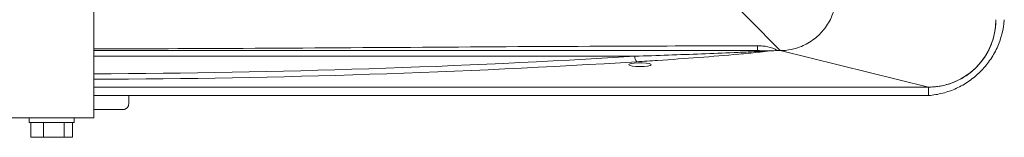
# Model space of a CAD drawing. Header units: millimetres. Extents: x -96593 to 66336, y -23969 to 7139.
# Tile 74 of 256: x -89872.53 to -89842.66, y -5283.49 to -5279.93. Entities that reach past the tile are written whole.
import ezdxf

# ---------------------------------------------------------------- set-up
doc = ezdxf.new("R2010")
doc.units = ezdxf.units.MM
doc.layers.add('mm_punktwstawienia', color=1, linetype='Continuous', lineweight=50)

# ---------------------------------------------------------------- blocks, each defined once
blk = doc.blocks.new('W_Z_TYLU')
at = {"color": 7, "linetype": 'Continuous', "lineweight": 13}
for p, q in [((315.888, 455.768), (315.888, 448.051)), ((335.201, 450.251), (315.888, 450.251)), ((340.388, 450.451), (340.282, 450.451)), ((345.688, 449.151), (340.388, 450.451)), ((335.466, 450.011), (335.31, 450.011)), ((345.688, 449.151), (315.888, 449.151)), ((345.688, 449.151), (345.688, 448.851)), ((317.138, 448.851), (315.888, 448.851)), ((317.138, 448.851), (317.138, 448.551)), ((316.938, 448.351), (315.888, 448.351)), ((312.888, 448.051), (315.888, 448.051)), ((313.588, 448.051), (313.588, 447.891)), ((315.188, 447.891), (313.588, 447.891)), ((313.643, 447.361), (313.643, 447.891)), ((314.092, 447.361), (314.092, 447.891)), ((314.838, 447.361), (314.838, 447.891)), ((315.133, 447.361), (315.133, 447.891)), ((315.188, 447.891), (315.188, 448.051)), ((314.092, 447.361), (313.643, 447.361)), ((314.838, 447.361), (314.092, 447.361)), ((315.133, 447.361), (314.838, 447.361))]:
    blk.add_line(p, q, dxfattribs=at)
at = {"color": 7, "linetype": 'Continuous', "lineweight": 13, "flags": 128}
blk.add_lwpolyline([(331.93, 459.039), (332.915, 458.039), (333.926, 457.013), (334.961, 455.962), (336.017, 454.89), (337.09, 453.8), (338.179, 452.694), (339.279, 451.577), (340.388, 450.451)], dxfattribs=at)
at = {"color": 7, "linetype": 'Continuous', "lineweight": 13}
for centre, radius, start, end in [((345.688, 451.551), 2.4, 270, 0), ((315.138, 450.584), 24.445, 359.6898, 0.0903), ((335.452, 450.231), 0.252, 175.3164, 224.6418)]:
    blk.add_arc(centre, radius, start, end, dxfattribs=at)
for centre, major_axis, ratio, start_param, end_param in [((314.388, 459.079), (58, 0), 0.16306, 4.738254, 5.079424), ((314.388, 458.882), (58.2, 0), 0.1625, 4.738165, 5.079424), ((335.388, 449.948), (0.4, 0), 0.1625, 1.767228, 7.65755)]:
    blk.add_ellipse(centre, major_axis=major_axis, ratio=ratio, start_param=start_param, end_param=end_param, dxfattribs=at)
for points, knots in [([(342.388, 452.451), (342.388, 452.19), (342.3, 451.749), (342.076, 451.364), (341.966, 451.223)], [0, 0, 0, 0, 0.25, 0.4211761, 0.4211761, 0.4211761, 0.4211761]), ([(341.966, 451.223), (341.915, 451.158), (341.806, 451.034), (341.682, 450.924), (341.616, 450.873)], [0.4211761, 0.4211761, 0.4211761, 0.4211761, 0.5, 0.5788236, 0.5788236, 0.5788236, 0.5788236]), ([(348.388, 451.551), (348.363, 451.207), (348.23, 450.697), (347.877, 450.087), (347.54, 449.688), (347.133, 449.35), (346.683, 449.093), (346.192, 448.919), (345.858, 448.864), (345.688, 448.851)], [0, 0, 0, 0, 0.25, 0.375, 0.5, 0.625, 0.75, 0.875, 1, 1, 1, 1]), ([(348.088, 451.551), (348.088, 451.536), (348.088, 451.504), (348.086, 451.457), (348.084, 451.41), (348.081, 451.363), (348.076, 451.316), (348.071, 451.27), (348.065, 451.223), (348.058, 451.176), (348.051, 451.13), (348.03, 451.022), (347.988, 450.854), (347.909, 450.632), (347.808, 450.418), (347.646, 450.149), (347.396, 449.843), (347.09, 449.593), (346.821, 449.431), (346.608, 449.331), (346.386, 449.251), (346.202, 449.205), (346.063, 449.18), (345.97, 449.167), (345.876, 449.158), (345.782, 449.153), (345.719, 449.152), (345.688, 449.151)], [0, 0, 0, 0, 0.012521, 0.025026, 0.03752, 0.050008, 0.062494, 0.074984, 0.087481, 0.099992, 0.112521, 0.125072, 0.187649, 0.250099, 0.312511, 0.375131, 0.500003, 0.624875, 0.68748, 0.749907, 0.812342, 0.874933, 0.900008, 0.925013, 0.949988, 0.97497, 1, 1, 1, 1]), ([(315.888, 450.509), (317.665, 450.516), (323.996, 450.538), (331.894, 450.608), (338.016, 450.619), (339.584, 450.622)], [0, 0, 0, 0, 0.224989, 0.801476, 1, 1, 1, 1]), ([(339.584, 450.622), (339.645, 450.622), (339.706, 450.62), (339.826, 450.609), (339.886, 450.601), (339.975, 450.582), (340.005, 450.575), (340.064, 450.558), (340.093, 450.549), (340.15, 450.527), (340.178, 450.515), (340.218, 450.494), (340.231, 450.486), (340.25, 450.474), (340.257, 450.47), (340.269, 450.461), (340.276, 450.456), (340.282, 450.451)], [0, 0, 0, 0, 0.25, 0.25, 0.5, 0.5, 0.625, 0.625, 0.75, 0.75, 0.875, 0.875, 0.9375, 0.9375, 0.96875, 0.96875, 1, 1, 1, 1]), ([(341.375, 450.712), (341.303, 450.671), (340.994, 450.52), (340.65, 450.451), (340.388, 450.451)], [0.6713046, 0.6713046, 0.6713046, 0.6713046, 0.75, 1, 1, 1, 1]), ([(339.583, 450.451), (338.015, 450.451), (331.894, 450.451), (323.995, 450.451), (317.665, 450.451), (315.888, 450.451)], [0, 0, 0, 0, 0.1985346, 0.7750456, 1, 1, 1, 1]), ([(335.201, 450.251), (335.602, 450.264), (336.002, 450.277), (336.795, 450.305), (337.189, 450.319), (337.97, 450.349), (338.359, 450.365), (338.934, 450.39), (339.125, 450.399), (339.408, 450.412), (339.502, 450.417), (339.641, 450.425), (339.688, 450.427), (339.779, 450.433), (339.824, 450.435), (339.869, 450.438)], [0, 0, 0, 0, 0.25, 0.25, 0.5, 0.5, 0.75, 0.75, 0.875, 0.875, 0.9375, 0.9375, 0.96875, 0.96875, 1, 1, 1, 1]), ([(339.968, 450.44), (339.949, 450.436), (339.843, 450.416), (339.479, 450.378), (338.685, 450.3), (337.487, 450.204), (336.265, 450.117), (335.521, 450.07), (335.273, 450.054)], [0, 0, 0, 0, 0.01705, 0.0927003, 0.2438059, 0.5463167, 0.8489737, 1, 1, 1, 1]), ([(339.968, 450.44), (339.944, 450.439), (339.912, 450.438), (339.878, 450.438), (339.869, 450.438), (339.869, 450.438)], [0, 0, 0, 0, 0.720229, 0.990553, 1, 1, 1, 1]), ([(340.282, 450.451), (340.198, 450.45), (340.09, 450.448), (339.991, 450.442), (339.968, 450.44)], [0, 0, 0, 0, 0.773303, 1, 1, 1, 1]), ([(316.938, 448.351), (316.954, 448.351), (316.97, 448.353), (317, 448.361), (317.014, 448.366), (317.04, 448.379), (317.052, 448.387), (317.073, 448.404), (317.082, 448.413), (317.107, 448.442), (317.118, 448.463), (317.134, 448.506), (317.138, 448.529), (317.138, 448.551)], [0, 0, 0, 0, 0.125, 0.125, 0.25, 0.25, 0.375, 0.375, 0.5, 0.5, 0.75, 0.75, 1, 1, 1, 1])]:
    blk.add_open_spline(points, degree=3, knots=knots, dxfattribs=at)
for points in [[(341.616, 450.873), (341.54, 450.814), (341.459, 450.76), (341.375, 450.712)], [(339.869, 450.438), (339.774, 450.448), (339.679, 450.451), (339.583, 450.451)], [(345.688, 448.851), (336.234, 448.851), (326.69, 448.851), (317.138, 448.851)]]:
    blk.add_open_spline(points, degree=3, dxfattribs=at)
blk = doc.blocks.new('A$C2E197AD3')
at = {"color": 252, "lineweight": 13, "xscale": 0.8500000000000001, "yscale": 0.8500000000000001, "zscale": 0.8500000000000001}
blk.add_blockref('W_Z_TYLU', (1233.613, 1496.992), dxfattribs=at)

msp = doc.modelspace()

# ---------------------------------------------------------------- block references
at = {"layer": 'mm_punktwstawienia', "lineweight": 60}
msp.add_blockref('A$C2E197AD3', (-91372.404, -7160.741), dxfattribs=at)

doc.saveas('drawing.dxf')
